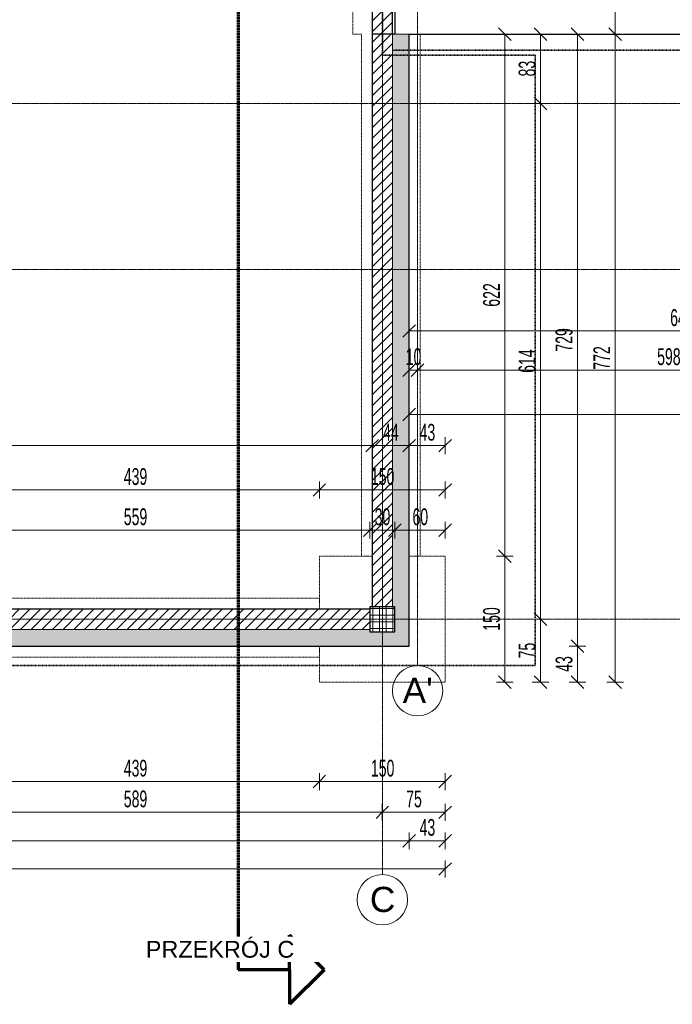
# Model space of a CAD drawing. Header units: millimetres. Extents: x 5238 to 82933, y -25411 to 16830.
# Tile 3 of 11: x 36347 to 44122, y -25411 to -13682. Entities that reach past the tile are written whole.
import ezdxf

# ---------------------------------------------------------------- set-up
doc = ezdxf.new("R2010")
doc.units = ezdxf.units.MM
for name, pattern in [('__FK_przerywana', [3.2004, 1.6002, -1.6002]), ('Kreska', [6.35, 3.175, -3.175]), ('Linia siatki', [22.225, 12.7, -3.175, 3.175, -3.175])]:
    doc.linetypes.add(name, pattern=pattern)
for name, color, linetype, lineweight in [('A-ANNO-DIMS', 7, 'Continuous', 5), ('A-ANNO-DIMS-100', 7, 'Continuous', 5), ('A-WALL', 7, 'Continuous', 5), ('A-WALL-PATT', 7, 'Continuous', 35), ('G-ANNO-SYMB', 7, 'Continuous', 5), ('S-COLS', 7, 'Continuous', 5), ('S-COLS-SYMB', 7, 'Continuous', 25), ('S-FNDN', 7, 'Continuous', 5), ('S-GRID', 7, 'Continuous', 5), ('S-GRID-IDEN', 7, 'Continuous', 5)]:
    doc.layers.add(name, color=color, linetype=linetype, lineweight=lineweight)
doc.layers.add('A-DETL', color=7, linetype='Continuous', lineweight=5, true_color=0x00a600)
doc.styles.add('Arial_1', font='arial.ttf', dxfattribs={"height": 200})
doc.styles.add('Arial_2', font='arial.ttf', dxfattribs={"height": 300})
doc.styles.add('Arial_3', font='arial.ttf', dxfattribs={"width": 0.6, "height": 200})
doc.dimstyles.new('standard_wielkość_otworów', dxfattribs={"dimscale": 304.8, "dimtxt": 204.05188, "dimasz": 0.492126, "dimexe": 0.328084, "dimexo": 0.0625, "dimgap": 0, "dimtad": 1, "dimdec": 0, "dimlfac": 0.1, "dimzin": 0, "dimdsep": 46, "dimtxsty": 'Arial_3', "dimblk1": 'OBLIQUE', "dimblk2": 'OBLIQUE', "dimsah": 1, "dimcen": 0.09, "dimazin": 0, "dimtfac": 1, "dimtdec": 4, "dimtix": 1, "dimtmove": 0, "dimatfit": 3, "dimfxl": 0.328084, "dimfxlon": 1, "dimtvp": 1, "dimtolj": 1, "dimtzin": 0, "dimarcsym": 2})
pattern_1 = [(45, (76900.565, 0), (-63.63961, 63.63961), [])]
pattern_2 = [(0, (76900.565, 0), (95.25, 54.993), [63.5, -127]), (120, (76900.565, 0), (-95.250335, 54.99242), [63.5, -127]), (60, (76900.565, 0), (-0.000335, 109.98542), [0, -127, 63.5, 0])]

# ---------------------------------------------------------------- blocks, each defined once
blk = doc.blocks.new('SKo Słup prefabrykowany ___FK_04_0 - S1 30X30-V10-RZUT FUNDAMENTÓW')
at = {"layer": 'S-COLS'}
h = blk.add_hatch(dxfattribs=at)
h.set_pattern_fill('FP_15', color=256, style=0, pattern_type=2)
h.set_pattern_definition([(0, (36233.416, 20824.41), (0, 80), []), (90, (36233.416, 20824.41), (-80, 5e-15), [])])
h.paths.add_polyline_path([(150, -150), (150, 150), (-150, 150), (-150, -150)])
at = {"layer": 'S-COLS-SYMB'}
for p, q in [((-150, 150), (-150, -150)), ((150, 150), (-150, 150)), ((150, -150), (150, 150)), ((-150, -150), (150, -150))]:
    blk.add_line(p, q, dxfattribs=at)
blk = doc.blocks.new('Siatka - SOsi_Sybol osi-348494-RZUT FUNDAMENTÓW')
at = {"layer": 'S-GRID-IDEN', "color": 142, "true_color": 0x0080c0}
blk.add_circle((0, 0), 3, dxfattribs=at)
blk = doc.blocks.new('Przekrój - znacznik przekroju strzałka-348499-RZUT FUNDAMENTÓW')
at = {"layer": 'G-ANNO-SYMB', "lineweight": 70}
for p, q in [((-6, 10.22), (-10.11, 6.11)), ((-6, 10.22), (-1.89, 6.11)), ((-6, 6.11), (-10.11, 6.11)), ((-6, 6.11), (-6, 0)), ((-6, 6.11), (-1.89, 6.11)), ((0, 0), (-6, 0))]:
    blk.add_line(p, q, dxfattribs=at)
blk = doc.blocks.new('DIMBLOCK4-RZUT FUNDAMENTÓW')
at = {"layer": 'A-ANNO-DIMS-100', "color": 250, "true_color": 0x303030, "transparency": 16777216}
for p, q in [((35530, -22758), (35530, -22658)), ((35530, -22758), (35605, -22683)), ((39917, -22758), (39917, -22658)), ((39917, -22758), (39992, -22683)), ((35530, -22758), (35455, -22833)), ((35530, -22758), (39917, -22758)), ((35530, -22758), (35530, -22858)), ((39917, -22758), (39842, -22833)), ((39917, -22758), (39917, -22858))]:
    blk.add_line(p, q, dxfattribs=at)
at = {"layer": 'A-ANNO-DIMS-100', "color": 0, "transparency": 16777216, "insert": (37587, -22498), "char_height": 200, "width": 327.74, "attachment_point": 1, "line_spacing_factor": 0.941778, "style": 'Arial_3'}
blk.add_mtext('439', dxfattribs=at)
blk = doc.blocks.new('_Oblique')
at = {"color": 0, "linetype": 'ByBlock', "lineweight": -2}
blk.add_line((-0.5, -0.5), (0.5, 0.5), dxfattribs=at)
blk = doc.blocks.new('DIMBLOCK5-RZUT FUNDAMENTÓW')
at = {"layer": 'A-ANNO-DIMS-100', "color": 250, "true_color": 0x303030, "transparency": 16777216}
for p, q in [((39917, -22758), (39917, -22658)), ((39917, -22758), (39992, -22683)), ((41417, -22758), (41417, -22658)), ((41417, -22758), (41492, -22683)), ((39917, -22758), (39842, -22833)), ((39917, -22758), (41417, -22758)), ((39917, -22758), (39917, -22858)), ((41417, -22758), (41342, -22833)), ((41417, -22758), (41417, -22858))]:
    blk.add_line(p, q, dxfattribs=at)
at = {"layer": 'A-ANNO-DIMS-100', "color": 0, "transparency": 16777216, "insert": (40531, -22498), "char_height": 200, "width": 327.74, "attachment_point": 1, "line_spacing_factor": 0.941778, "style": 'Arial_3'}
blk.add_mtext('150', dxfattribs=at)
blk = doc.blocks.new('DIMBLOCK8-RZUT FUNDAMENTÓW')
at = {"layer": 'A-ANNO-DIMS-100', "color": 250, "true_color": 0x303030, "transparency": 16777216}
for p, q in [((34780, -23124), (34780, -23024)), ((34780, -23124), (34855, -23049)), ((40667, -23124), (40667, -23024)), ((40667, -23124), (40742, -23049)), ((34780, -23124), (34705, -23199)), ((34780, -23124), (40667, -23124)), ((34780, -23124), (34780, -23224)), ((40667, -23124), (40592, -23199)), ((40667, -23124), (40667, -23224))]:
    blk.add_line(p, q, dxfattribs=at)
at = {"layer": 'A-ANNO-DIMS-100', "color": 0, "transparency": 16777216, "insert": (37587, -22864), "char_height": 200, "width": 327.74, "attachment_point": 1, "line_spacing_factor": 0.941778, "style": 'Arial_3'}
blk.add_mtext('589', dxfattribs=at)
blk = doc.blocks.new('DIMBLOCK9-RZUT FUNDAMENTÓW')
at = {"layer": 'A-ANNO-DIMS-100', "color": 250, "true_color": 0x303030, "transparency": 16777216}
for p, q in [((40667, -23124), (40667, -23024)), ((40667, -23124), (40742, -23049)), ((41417, -23124), (41417, -23024)), ((41417, -23124), (41492, -23049)), ((40667, -23124), (40592, -23199)), ((40667, -23124), (41417, -23124)), ((40667, -23124), (40667, -23224)), ((41417, -23124), (41342, -23199)), ((41417, -23124), (41417, -23224))]:
    blk.add_line(p, q, dxfattribs=at)
at = {"layer": 'A-ANNO-DIMS-100', "color": 0, "transparency": 16777216, "insert": (40951, -22864), "char_height": 200, "width": 218.49, "attachment_point": 1, "line_spacing_factor": 0.941778, "style": 'Arial_3'}
blk.add_mtext('75', dxfattribs=at)
blk = doc.blocks.new('DIMBLOCK10-RZUT FUNDAMENTÓW')
at = {"layer": 'A-ANNO-DIMS-100', "color": 250, "true_color": 0x303030, "transparency": 16777216}
for p, q in [((28057, -23799), (27982, -23874)), ((28057, -23799), (28057, -23699)), ((28057, -23799), (28132, -23724)), ((28057, -23799), (41417, -23799)), ((28057, -23799), (28057, -23899)), ((41417, -23799), (41342, -23874)), ((41417, -23799), (41417, -23699)), ((41417, -23799), (41492, -23724)), ((41417, -23799), (41417, -23899))]:
    blk.add_line(p, q, dxfattribs=at)
at = {"layer": 'A-ANNO-DIMS-100', "color": 0, "transparency": 16777216, "insert": (34555, -23540), "char_height": 200, "width": 436.98, "attachment_point": 1, "line_spacing_factor": 0.941778, "style": 'Arial_3'}
blk.add_mtext('1336', dxfattribs=at)
blk = doc.blocks.new('DIMBLOCK11-RZUT FUNDAMENTÓW')
at = {"layer": 'A-ANNO-DIMS-100', "color": 250, "true_color": 0x303030, "transparency": 16777216}
for p, q in [((42127, -20074), (42052, -19999)), ((42127, -20074), (42027, -20074)), ((42127, -21574), (42127, -20074)), ((42127, -20074), (42202, -20149)), ((42127, -20074), (42227, -20074)), ((42127, -21574), (42027, -21574)), ((42127, -21574), (42052, -21499)), ((42127, -21574), (42202, -21649)), ((42127, -21574), (42227, -21574))]:
    blk.add_line(p, q, dxfattribs=at)
at = {"layer": 'A-ANNO-DIMS-100', "color": 0, "transparency": 16777216, "insert": (41867, -20961), "char_height": 200, "width": 327.74, "attachment_point": 1, "rotation": 90, "line_spacing_factor": 0.941778, "style": 'Arial_3'}
blk.add_mtext('150', dxfattribs=at)
blk = doc.blocks.new('DIMBLOCK12-RZUT FUNDAMENTÓW')
at = {"layer": 'A-ANNO-DIMS-100', "color": 250, "true_color": 0x303030, "transparency": 16777216}
for p, q in [((42127, -13854), (42052, -13779)), ((42127, -13854), (42027, -13854)), ((42127, -20074), (42127, -13854)), ((42127, -13854), (42202, -13929)), ((42127, -13854), (42227, -13854)), ((42127, -20074), (42052, -19999)), ((42127, -20074), (42027, -20074)), ((42127, -20074), (42202, -20149)), ((42127, -20074), (42227, -20074))]:
    blk.add_line(p, q, dxfattribs=at)
at = {"layer": 'A-ANNO-DIMS-100', "color": 0, "transparency": 16777216, "insert": (41867, -17101), "char_height": 200, "width": 327.74, "attachment_point": 1, "rotation": 90, "line_spacing_factor": 0.941778, "style": 'Arial_3'}
blk.add_mtext('622', dxfattribs=at)
blk = doc.blocks.new('DIMBLOCK13-RZUT FUNDAMENTÓW')
at = {"layer": 'A-ANNO-DIMS-100', "color": 250, "true_color": 0x303030, "transparency": 16777216}
for p, q in [((42551, -20824), (42476, -20749)), ((42551, -20824), (42451, -20824)), ((42551, -21574), (42551, -20824)), ((42551, -20824), (42626, -20899)), ((42551, -20824), (42651, -20824)), ((42551, -21574), (42451, -21574)), ((42551, -21574), (42476, -21499)), ((42551, -21574), (42626, -21649)), ((42551, -21574), (42651, -21574))]:
    blk.add_line(p, q, dxfattribs=at)
at = {"layer": 'A-ANNO-DIMS-100', "color": 0, "transparency": 16777216, "insert": (42291, -21290), "char_height": 200, "width": 218.49, "attachment_point": 1, "rotation": 90, "line_spacing_factor": 0.941778, "style": 'Arial_3'}
blk.add_mtext('75', dxfattribs=at)
blk = doc.blocks.new('DIMBLOCK14-RZUT FUNDAMENTÓW')
at = {"layer": 'A-ANNO-DIMS-100', "color": 250, "true_color": 0x303030, "transparency": 16777216}
for p, q in [((42551, -14680), (42476, -14605)), ((42551, -14680), (42451, -14680)), ((42551, -20824), (42551, -14680)), ((42551, -14680), (42626, -14755)), ((42551, -14680), (42651, -14680)), ((42551, -20824), (42476, -20749)), ((42551, -20824), (42451, -20824)), ((42551, -20824), (42626, -20899)), ((42551, -20824), (42651, -20824))]:
    blk.add_line(p, q, dxfattribs=at)
at = {"layer": 'A-ANNO-DIMS-100', "color": 0, "transparency": 16777216, "insert": (42291, -17889), "char_height": 200, "width": 327.74, "attachment_point": 1, "rotation": 90, "line_spacing_factor": 0.941778, "style": 'Arial_3'}
blk.add_mtext('614', dxfattribs=at)
blk = doc.blocks.new('DIMBLOCK15-RZUT FUNDAMENTÓW')
at = {"layer": 'A-ANNO-DIMS-100', "color": 250, "true_color": 0x303030, "transparency": 16777216}
for p, q in [((42551, -13854), (42476, -13779)), ((42551, -13854), (42451, -13854)), ((42551, -14680), (42551, -13854)), ((42551, -13854), (42626, -13929)), ((42551, -13854), (42651, -13854)), ((42551, -14680), (42476, -14605)), ((42551, -14680), (42451, -14680)), ((42551, -14680), (42626, -14755)), ((42551, -14680), (42651, -14680))]:
    blk.add_line(p, q, dxfattribs=at)
at = {"layer": 'A-ANNO-DIMS-100', "color": 0, "transparency": 16777216, "insert": (42291, -14358), "char_height": 200, "width": 218.49, "attachment_point": 1, "rotation": 90, "line_spacing_factor": 0.941778, "style": 'Arial_3'}
blk.add_mtext('83', dxfattribs=at)
blk = doc.blocks.new('DIMBLOCK16-RZUT FUNDAMENTÓW')
at = {"layer": 'A-ANNO-DIMS-100', "color": 250, "true_color": 0x303030, "transparency": 16777216}
for p, q in [((43441, -13854), (43366, -13779)), ((43441, -13854), (43341, -13854)), ((43441, -21574), (43441, -13854)), ((43441, -13854), (43516, -13929)), ((43441, -13854), (43541, -13854)), ((43441, -21574), (43341, -21574)), ((43441, -21574), (43366, -21499)), ((43441, -21574), (43516, -21649)), ((43441, -21574), (43541, -21574))]:
    blk.add_line(p, q, dxfattribs=at)
at = {"layer": 'A-ANNO-DIMS-100', "color": 0, "transparency": 16777216, "insert": (43181, -17851), "char_height": 200, "width": 327.74, "attachment_point": 1, "rotation": 90, "line_spacing_factor": 0.941778, "style": 'Arial_3'}
blk.add_mtext('772', dxfattribs=at)
blk = doc.blocks.new('DIMBLOCK17-RZUT FUNDAMENTÓW')
at = {"layer": 'A-ANNO-DIMS-100', "color": 250, "true_color": 0x303030, "transparency": 16777216}
for p, q in [((43441, 2666), (43366, 2741)), ((43441, 2666), (43341, 2666)), ((43441, -13854), (43441, 2666)), ((43441, 2666), (43516, 2591)), ((43441, 2666), (43541, 2666)), ((43441, -13854), (43366, -13779)), ((43441, -13854), (43341, -13854)), ((43441, -13854), (43516, -13929)), ((43441, -13854), (43541, -13854))]:
    blk.add_line(p, q, dxfattribs=at)
at = {"layer": 'A-ANNO-DIMS-100', "color": 0, "transparency": 16777216, "insert": (43181, -5776), "char_height": 200, "width": 436.98, "attachment_point": 1, "rotation": 90, "line_spacing_factor": 0.941778, "style": 'Arial_3'}
blk.add_mtext('1652', dxfattribs=at)
blk = doc.blocks.new('DIMBLOCK41-RZUT FUNDAMENTÓW')
at = {"layer": 'A-ANNO-DIMS-100', "color": 250, "true_color": 0x303030, "transparency": 16777216}
for p, q in [((28487, -23463), (28487, -23363)), ((28487, -23463), (28562, -23388)), ((40987, -23463), (40987, -23363)), ((40987, -23463), (41062, -23388)), ((28487, -23463), (28412, -23538)), ((28487, -23463), (40987, -23463)), ((28487, -23463), (28487, -23563)), ((40987, -23463), (40912, -23538)), ((40987, -23463), (40987, -23563))]:
    blk.add_line(p, q, dxfattribs=at)
at = {"layer": 'A-ANNO-DIMS-100', "color": 0, "transparency": 16777216, "insert": (34555, -23203), "char_height": 200, "width": 436.98, "attachment_point": 1, "line_spacing_factor": 0.941778, "style": 'Arial_3'}
blk.add_mtext('1250', dxfattribs=at)
blk = doc.blocks.new('DIMBLOCK42-RZUT FUNDAMENTÓW')
at = {"layer": 'A-ANNO-DIMS-100', "color": 250, "true_color": 0x303030, "transparency": 16777216}
for p, q in [((40987, -23463), (40987, -23363)), ((40987, -23463), (41062, -23388)), ((41417, -23463), (41417, -23363)), ((41417, -23463), (41492, -23388)), ((40987, -23463), (40912, -23538)), ((40987, -23463), (41417, -23463)), ((40987, -23463), (40987, -23563)), ((41417, -23463), (41342, -23538)), ((41417, -23463), (41417, -23563))]:
    blk.add_line(p, q, dxfattribs=at)
at = {"layer": 'A-ANNO-DIMS-100', "color": 0, "transparency": 16777216, "insert": (41111, -23203), "char_height": 200, "width": 218.49, "attachment_point": 1, "line_spacing_factor": 0.941778, "style": 'Arial_3'}
blk.add_mtext('43', dxfattribs=at)
blk = doc.blocks.new('DIMBLOCK64-RZUT FUNDAMENTÓW')
at = {"layer": 'A-ANNO-DIMS-100', "color": 250, "true_color": 0x303030, "transparency": 16777216}
for p, q in [((42991, -21144), (42916, -21069)), ((42991, -21144), (42891, -21144)), ((42991, -21574), (42991, -21144)), ((42991, -21144), (43066, -21219)), ((42991, -21144), (43091, -21144)), ((42991, -21574), (42891, -21574)), ((42991, -21574), (42916, -21499)), ((42991, -21574), (43066, -21649)), ((42991, -21574), (43091, -21574))]:
    blk.add_line(p, q, dxfattribs=at)
at = {"layer": 'A-ANNO-DIMS-100', "color": 0, "transparency": 16777216, "insert": (42731, -21450), "char_height": 200, "width": 218.49, "attachment_point": 1, "rotation": 90, "line_spacing_factor": 0.941778, "style": 'Arial_3'}
blk.add_mtext('43', dxfattribs=at)
blk = doc.blocks.new('DIMBLOCK65-RZUT FUNDAMENTÓW')
at = {"layer": 'A-ANNO-DIMS-100', "color": 250, "true_color": 0x303030, "transparency": 16777216}
for p, q in [((42991, -13854), (42916, -13779)), ((42991, -13854), (42891, -13854)), ((42991, -21144), (42991, -13854)), ((42991, -13854), (43066, -13929)), ((42991, -13854), (43091, -13854)), ((42991, -21144), (42916, -21069)), ((42991, -21144), (42891, -21144)), ((42991, -21144), (43066, -21219)), ((42991, -21144), (43091, -21144))]:
    blk.add_line(p, q, dxfattribs=at)
at = {"layer": 'A-ANNO-DIMS-100', "color": 0, "transparency": 16777216, "insert": (42731, -17636), "char_height": 200, "width": 327.74, "attachment_point": 1, "rotation": 90, "line_spacing_factor": 0.941778, "style": 'Arial_3'}
blk.add_mtext('729', dxfattribs=at)
blk = doc.blocks.new('DIMBLOCK98-RZUT FUNDAMENTÓW')
at = {"layer": 'A-ANNO-DIMS-100', "color": 250, "true_color": 0x303030, "transparency": 16777216}
for p, q in [((35530, -19284), (35530, -19184)), ((35530, -19284), (35605, -19209)), ((39917, -19284), (39917, -19184)), ((39917, -19284), (39992, -19209)), ((35530, -19284), (35455, -19359)), ((35530, -19284), (39917, -19284)), ((35530, -19284), (35530, -19384)), ((39917, -19284), (39842, -19359)), ((39917, -19284), (39917, -19384))]:
    blk.add_line(p, q, dxfattribs=at)
at = {"layer": 'A-ANNO-DIMS-100', "color": 0, "transparency": 16777216, "insert": (37587, -19024), "char_height": 200, "width": 327.74, "attachment_point": 1, "line_spacing_factor": 0.941778, "style": 'Arial_3'}
blk.add_mtext('439', dxfattribs=at)
blk = doc.blocks.new('DIMBLOCK99-RZUT FUNDAMENTÓW')
at = {"layer": 'A-ANNO-DIMS-100', "color": 250, "true_color": 0x303030, "transparency": 16777216}
for p, q in [((39917, -19284), (39917, -19184)), ((39917, -19284), (39992, -19209)), ((41417, -19284), (41417, -19184)), ((41417, -19284), (41492, -19209)), ((39917, -19284), (39842, -19359)), ((39917, -19284), (41417, -19284)), ((39917, -19284), (39917, -19384)), ((41417, -19284), (41342, -19359)), ((41417, -19284), (41417, -19384))]:
    blk.add_line(p, q, dxfattribs=at)
at = {"layer": 'A-ANNO-DIMS-100', "color": 0, "transparency": 16777216, "insert": (40531, -19024), "char_height": 200, "width": 327.74, "attachment_point": 1, "line_spacing_factor": 0.941778, "style": 'Arial_3'}
blk.add_mtext('150', dxfattribs=at)
blk = doc.blocks.new('DIMBLOCK102-RZUT FUNDAMENTÓW')
at = {"layer": 'A-ANNO-DIMS-100', "color": 250, "true_color": 0x303030, "transparency": 16777216}
for p, q in [((28927, -18756), (28852, -18831)), ((28927, -18756), (28927, -18656)), ((28927, -18756), (29002, -18681)), ((28927, -18756), (40547, -18756)), ((28927, -18756), (28927, -18856)), ((40547, -18756), (40472, -18831)), ((40547, -18756), (40547, -18656)), ((40547, -18756), (40622, -18681)), ((40547, -18756), (40547, -18856))]:
    blk.add_line(p, q, dxfattribs=at)
at = {"layer": 'A-ANNO-DIMS-100', "color": 0, "transparency": 16777216, "insert": (34555, -18496), "char_height": 200, "width": 436.98, "attachment_point": 1, "line_spacing_factor": 0.941778, "style": 'Arial_3'}
blk.add_mtext('1162', dxfattribs=at)
blk = doc.blocks.new('DIMBLOCK103-RZUT FUNDAMENTÓW')
at = {"layer": 'A-ANNO-DIMS-100', "color": 250, "true_color": 0x303030, "transparency": 16777216}
for p, q in [((40547, -18756), (40472, -18831)), ((40547, -18756), (40547, -18656)), ((40547, -18756), (40622, -18681)), ((40547, -18756), (40987, -18756)), ((40547, -18756), (40547, -18856)), ((40987, -18756), (40912, -18831)), ((40987, -18756), (40987, -18656)), ((40987, -18756), (41062, -18681)), ((40987, -18756), (40987, -18856))]:
    blk.add_line(p, q, dxfattribs=at)
at = {"layer": 'A-ANNO-DIMS-100', "color": 0, "transparency": 16777216, "insert": (40676, -18496), "char_height": 200, "width": 218.49, "attachment_point": 1, "line_spacing_factor": 0.941778, "style": 'Arial_3'}
blk.add_mtext('44', dxfattribs=at)
blk = doc.blocks.new('DIMBLOCK104-RZUT FUNDAMENTÓW')
at = {"layer": 'A-ANNO-DIMS-100', "color": 250, "true_color": 0x303030, "transparency": 16777216}
for p, q in [((40987, -18756), (40912, -18831)), ((40987, -18756), (40987, -18656)), ((40987, -18756), (41062, -18681)), ((40987, -18756), (41417, -18756)), ((40987, -18756), (40987, -18856)), ((41417, -18756), (41342, -18831)), ((41417, -18756), (41417, -18656)), ((41417, -18756), (41492, -18681)), ((41417, -18756), (41417, -18856))]:
    blk.add_line(p, q, dxfattribs=at)
at = {"layer": 'A-ANNO-DIMS-100', "color": 0, "transparency": 16777216, "insert": (41111, -18496), "char_height": 200, "width": 218.49, "attachment_point": 1, "line_spacing_factor": 0.941778, "style": 'Arial_3'}
blk.add_mtext('43', dxfattribs=at)
blk = doc.blocks.new('DIMBLOCK109-RZUT FUNDAMENTÓW')
at = {"layer": 'A-ANNO-DIMS-100', "color": 250, "true_color": 0x303030, "transparency": 16777216}
for p, q in [((34930, -19763), (34930, -19663)), ((34930, -19763), (35005, -19688)), ((40517, -19763), (40517, -19663)), ((40517, -19763), (40592, -19688)), ((34930, -19763), (34855, -19838)), ((34930, -19763), (40517, -19763)), ((34930, -19763), (34930, -19863)), ((40517, -19763), (40442, -19838)), ((40517, -19763), (40517, -19863))]:
    blk.add_line(p, q, dxfattribs=at)
at = {"layer": 'A-ANNO-DIMS-100', "color": 0, "transparency": 16777216, "insert": (37587, -19503), "char_height": 200, "width": 327.74, "attachment_point": 1, "line_spacing_factor": 0.941778, "style": 'Arial_3'}
blk.add_mtext('559', dxfattribs=at)
blk = doc.blocks.new('DIMBLOCK110-RZUT FUNDAMENTÓW')
at = {"layer": 'A-ANNO-DIMS-100', "color": 250, "true_color": 0x303030, "transparency": 16777216}
for p, q in [((40517, -19763), (40517, -19663)), ((40517, -19763), (40592, -19688)), ((40817, -19763), (40817, -19663)), ((40817, -19763), (40892, -19688)), ((40517, -19763), (40442, -19838)), ((40517, -19763), (40817, -19763)), ((40517, -19763), (40517, -19863)), ((40817, -19763), (40742, -19838)), ((40817, -19763), (40817, -19863))]:
    blk.add_line(p, q, dxfattribs=at)
at = {"layer": 'A-ANNO-DIMS-100', "color": 0, "transparency": 16777216, "insert": (40576, -19503), "char_height": 200, "width": 218.49, "attachment_point": 1, "line_spacing_factor": 0.941778, "style": 'Arial_3'}
blk.add_mtext('30', dxfattribs=at)
blk = doc.blocks.new('DIMBLOCK111-RZUT FUNDAMENTÓW')
at = {"layer": 'A-ANNO-DIMS-100', "color": 250, "true_color": 0x303030, "transparency": 16777216}
for p, q in [((40817, -19763), (40817, -19663)), ((40817, -19763), (40892, -19688)), ((41417, -19763), (41417, -19663)), ((41417, -19763), (41492, -19688)), ((40817, -19763), (40742, -19838)), ((40817, -19763), (41417, -19763)), ((40817, -19763), (40817, -19863)), ((41417, -19763), (41342, -19838)), ((41417, -19763), (41417, -19863))]:
    blk.add_line(p, q, dxfattribs=at)
at = {"layer": 'A-ANNO-DIMS-100', "color": 0, "transparency": 16777216, "insert": (41026, -19503), "char_height": 200, "width": 218.49, "attachment_point": 1, "line_spacing_factor": 0.941778, "style": 'Arial_3'}
blk.add_mtext('60', dxfattribs=at)
blk = doc.blocks.new('DIMBLOCK142-RZUT FUNDAMENTÓW')
at = {"layer": 'A-ANNO-DIMS-100', "color": 250, "true_color": 0x303030, "transparency": 16777216}
for p, q in [((40987, -17390), (40987, -17290)), ((40987, -17390), (41062, -17315)), ((47477, -17390), (47477, -17290)), ((47477, -17390), (47552, -17315)), ((40987, -17390), (40912, -17465)), ((40987, -17390), (47477, -17390)), ((40987, -17390), (40987, -17490)), ((47477, -17390), (47402, -17465)), ((47477, -17390), (47477, -17490))]:
    blk.add_line(p, q, dxfattribs=at)
at = {"layer": 'A-ANNO-DIMS-100', "color": 0, "transparency": 16777216, "insert": (44096, -17131), "char_height": 200, "width": 327.74, "attachment_point": 1, "line_spacing_factor": 0.941778, "style": 'Arial_3'}
blk.add_mtext('649', dxfattribs=at)
blk = doc.blocks.new('DIMBLOCK148-RZUT FUNDAMENTÓW')
at = {"layer": 'A-ANNO-DIMS-100', "color": 250, "true_color": 0x303030, "transparency": 16777216}
for p, q in [((40987, -17856), (40987, -17756)), ((40987, -17856), (41062, -17781)), ((41087, -17856), (41087, -17756)), ((41087, -17856), (41162, -17781)), ((40987, -17856), (40912, -17931)), ((40987, -17856), (41087, -17856)), ((40987, -17856), (40987, -17956)), ((41087, -17856), (41012, -17931)), ((41087, -17856), (41087, -17956))]:
    blk.add_line(p, q, dxfattribs=at)
at = {"layer": 'A-ANNO-DIMS-100', "color": 0, "transparency": 16777216, "insert": (40946, -17596), "char_height": 200, "width": 218.49, "attachment_point": 1, "line_spacing_factor": 0.941778, "style": 'Arial_3'}
blk.add_mtext('10', dxfattribs=at)
blk = doc.blocks.new('DIMBLOCK149-RZUT FUNDAMENTÓW')
at = {"layer": 'A-ANNO-DIMS-100', "color": 250, "true_color": 0x303030, "transparency": 16777216}
for p, q in [((41087, -17856), (41087, -17756)), ((41087, -17856), (41162, -17781)), ((47067, -17856), (47067, -17756)), ((47067, -17856), (47142, -17781)), ((41087, -17856), (41012, -17931)), ((41087, -17856), (47067, -17856)), ((41087, -17856), (41087, -17956)), ((47067, -17856), (46992, -17931)), ((47067, -17856), (47067, -17956))]:
    blk.add_line(p, q, dxfattribs=at)
at = {"layer": 'A-ANNO-DIMS-100', "color": 0, "transparency": 16777216, "insert": (43941, -17596), "char_height": 200, "width": 327.74, "attachment_point": 1, "line_spacing_factor": 0.941778, "style": 'Arial_3'}
blk.add_mtext('598', dxfattribs=at)
blk = doc.blocks.new('DIMBLOCK158-RZUT FUNDAMENTÓW')
at = {"layer": 'A-ANNO-DIMS-100', "color": 250, "true_color": 0x303030, "transparency": 16777216}
for p, q in [((40987, -18384), (40987, -18284)), ((74472, -18384), (74472, -18284)), ((40987, -18384), (40912, -18459)), ((40987, -18384), (41062, -18309)), ((40987, -18384), (74472, -18384)), ((40987, -18384), (40987, -18484)), ((74472, -18384), (74397, -18459)), ((74472, -18384), (74547, -18309)), ((74472, -18384), (74472, -18484))]:
    blk.add_line(p, q, dxfattribs=at)
at = {"layer": 'A-ANNO-DIMS-100', "color": 0, "transparency": 16777216, "insert": (57548, -18124), "char_height": 200, "width": 436.98, "attachment_point": 1, "line_spacing_factor": 0.941778, "style": 'Arial_3'}
blk.add_mtext('3349', dxfattribs=at)

msp = doc.modelspace()

# ---------------------------------------------------------------- hatches: boundary and pattern name
at = {"layer": 'A-WALL-PATT', "lineweight": 5}
h = msp.add_hatch(dxfattribs=at)
h.set_pattern_fill('FP_1', color=256, style=0, pattern_type=2)
h.set_pattern_definition(pattern_1)
h.paths.add_polyline_path([(40787.1, -13854.4), (40787.1, 2665.6), (40547.1, 2665.6), (40547.1, -13854.4)])
at = {"layer": 'A-WALL-PATT', "lineweight": 5, "true_color": 0x787878}
h = msp.add_hatch(dxfattribs=at)
h.set_pattern_fill('FP_1', color=8, style=0, pattern_type=2)
h.set_pattern_definition(pattern_1)
h.paths.add_polyline_path([(40787.1, -20674.4), (40787.1, -13854.4), (40547.1, -13854.4), (40547.1, -20674.4)])
at = {"layer": 'A-WALL-PATT', "lineweight": 5}
h = msp.add_hatch(dxfattribs=at)
h.set_pattern_fill('FP_2', color=256, style=0, pattern_type=2)
h.set_pattern_definition(pattern_2)
h.paths.add_polyline_path([(40987.1, -20944.4), (40987.1, -13854.4), (40787.1, -13854.4), (40787.3, -20674.4), (40817.1, -20674.4), (40817.1, -20944.4)])
at = {"layer": 'A-WALL-PATT', "lineweight": 5, "true_color": 0x787878}
h = msp.add_hatch(dxfattribs=at)
h.set_pattern_fill('FP_1', color=8, style=0, pattern_type=2)
h.set_pattern_definition(pattern_1)
h.paths.add_polyline_path([(34930.1, -20944.4), (40517.1, -20944.4), (40517.1, -20704.4), (34930.1, -20704.4), (34930.1, -20820.4)])
h.paths.add_polyline_path([(34630.1, -20944.4), (34630.1, -20704.4), (28957.1, -20704.4), (28957.1, -20944.4)])
at = {"layer": 'A-WALL-PATT', "lineweight": 5}
h = msp.add_hatch(dxfattribs=at)
h.set_pattern_fill('FP_2', color=256, style=0, pattern_type=2)
h.set_pattern_definition(pattern_2)
h.paths.add_polyline_path([(28687.1, -21144.4), (40987.1, -21144.4), (40987.1, -20944.4), (40817.1, -20944.4), (40817.1, -20974.4), (40517.1, -20974.4), (40517.1, -20944.4), (34930.1, -20944.4), (34930.1, -20974.4), (34630.1, -20974.4), (34630.1, -20944.4), (28957.1, -20944.4), (28957.1, -20974.4), (28687.1, -20974.4)])

# ---------------------------------------------------------------- linework, layer by layer
at = {"layer": 'A-DETL', "color": 4, "linetype": '__FK_przerywana', "lineweight": 35, "true_color": 0x00ffff}
for p, q in [((40667.1, 3155.6), (40667.1, -14104.4)), ((40667.1, -14104.4), (42487.1, -14104.4)), ((42487.1, -21375.5), (42487.1, -14104.4)), ((27687.1, -21375.5), (42487.1, -21375.5))]:
    msp.add_line(p, q, dxfattribs=at)
at = {"layer": 'A-DETL', "color": 6, "linetype": '__FK_przerywana', "lineweight": 35, "true_color": 0xff00ff}
msp.add_line((49607.5, -14044.4), (40787.1, -14044.4), dxfattribs=at)
at = {"layer": 'A-WALL', "lineweight": 25}
for p, q in [((40547.1, 9685.6), (40547.1, -20674.4)), ((40787.1, -13854.4), (40787.1, 2665.6)), ((40817.1, 2665.6), (40817.1, -13854.4)), ((40817.1, -13854.4), (40547.1, -13854.4)), ((40987.1, -13854.4), (47477.1, -13854.4)), ((40987.1, -21144.4), (40987.1, -13854.4)), ((40517.1, -20704.4), (34930.1, -20704.4)), ((28487.1, -21144.4), (40987.1, -21144.4))]:
    msp.add_line(p, q, dxfattribs=at)
at = {"layer": 'A-WALL'}
for p, q in [((40787.1, -13854.4), (40787.1, -20674.4)), ((40817.1, -13854.4), (40987.1, -13854.4)), ((40517.1, -20944.4), (34930.1, -20944.4))]:
    msp.add_line(p, q, dxfattribs=at)
at = {"layer": 'G-ANNO-SYMB', "linetype": 'Kreska', "lineweight": 70}
msp.add_line((38951.1, 15722.5), (38951.1, -24399.8), dxfattribs=at)
at = {"layer": 'S-FNDN', "linetype": '__FK_przerywana'}
for p, q in [((40317.1, 2665.6), (40317.1, -13854.4)), ((40417.1, -13854.4), (40317.1, -13854.4)), ((40417.1, -13854.4), (40417.1, -20074.4)), ((41117.1, -20074.4), (41117.1, -13854.4)), ((40417.1, -20074.4), (39917.1, -20074.4)), ((39917.1, -20074.4), (39917.1, -20574.4)), ((40417.1, -20074.4), (40547.1, -20074.4)), ((40547.1, -20074.4), (40417.1, -20074.4)), ((40987.1, -20074.4), (41117.1, -20074.4)), ((41117.1, -20074.4), (40987.1, -20074.4)), ((41417.1, -20074.4), (41117.1, -20074.4)), ((41417.1, -21574.4), (41417.1, -20074.4)), ((39917.1, -20574.4), (35530.1, -20574.4)), ((39917.1, -20704.4), (39917.1, -20574.4)), ((39917.1, -20574.4), (39917.1, -20704.4)), ((39917.1, -21274.4), (39917.1, -21144.4)), ((39917.1, -21144.4), (39917.1, -21274.4)), ((35530.1, -21274.4), (39917.1, -21274.4)), ((39917.1, -21274.4), (39917.1, -21574.4)), ((39917.1, -21574.4), (41417.1, -21574.4))]:
    msp.add_line(p, q, dxfattribs=at)
at = {"layer": 'S-GRID', "linetype": 'Linia siatki'}
for p, q in [((40667.1, 15853.3), (40667.1, -23865.3)), ((41087.1, 10521.6), (41087.1, -21375.5)), ((21033.8, -14680.4), (78188.3, -14680.4)), ((21033.8, -16659.4), (78188.3, -16659.4)), ((21033.8, -20824.4), (78188.3, -20824.4))]:
    msp.add_line(p, q, dxfattribs=at)

# ---------------------------------------------------------------- block references
at = {"layer": 'G-ANNO-SYMB', "lineweight": 70, "extrusion": (0, 0, -1), "xscale": 99.99999999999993, "yscale": 99.99999999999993, "zscale": 99.99999999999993, "rotation": 90.00000000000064}
msp.add_blockref('Przekrój - znacznik przekroju strzałka-348499-RZUT FUNDAMENTÓW', (-38951.1, -24399.8), dxfattribs=at)
at = {"layer": 'S-COLS-SYMB', "lineweight": 18}
msp.add_blockref('SKo Słup prefabrykowany ___FK_04_0 - S1 30X30-V10-RZUT FUNDAMENTÓW', (40667.1, -20824.4), dxfattribs=at)
at = {"layer": 'S-GRID-IDEN', "color": 142, "true_color": 0x0080c0, "xscale": 99.99999999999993, "yscale": 99.99999999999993, "zscale": 99.99999999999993, "rotation": 180}
for p in [(41087.1, -21675.5), (40667.1, -24165.3)]:
    msp.add_blockref('Siatka - SOsi_Sybol osi-348494-RZUT FUNDAMENTÓW', p, dxfattribs=at)

# ---------------------------------------------------------------- texts
at = {"layer": 'S-GRID-IDEN', "color": 142, "true_color": 0x0080c0, "char_height": 300, "attachment_point": 1, "style": 'Arial_2'}
for s, insert, width in [("A'", (40909.2, -21521.6), 440.928), ('\\fArial|b0|i0|c238|p34|;C', (40519.2, -24011.4), 368.776)]:
    msp.add_mtext(s, dxfattribs=dict(at, insert=insert, width=width))

# ---------------------------------------------------------------- dimensions: what is measured, and where the dimension line sits
at = {"layer": 'A-ANNO-DIMS', "color": 250, "true_color": 0x303030}
for base, p1, p2, override, picture, middle in [((43440.7, 2665.6), (43340.7, -13854.4), (43340.7, 2665.6), {"dimpost": '<>', "dimfxl": 16520}, 'DIMBLOCK17-RZUT FUNDAMENTÓW', (43338.6, -5594.4)), ((42126.7, -13854.4), (42026.7, -20074.4), (42026.7, -13854.4), {"dimpost": '<>', "dimfxl": 6220}, 'DIMBLOCK12-RZUT FUNDAMENTÓW', (42024.5, -16964.4)), ((42551, -13854.4), (42451, -14680.4), (42451, -13854.4), {"dimpost": '<>', "dimfxl": 826}, 'DIMBLOCK15-RZUT FUNDAMENTÓW', (42448.8, -14267.4)), ((42991.1, -13854.4), (42891.1, -21144.4), (42891.1, -13854.4), {"dimpost": '<>', "dimfxl": 7290}, 'DIMBLOCK65-RZUT FUNDAMENTÓW', (42889, -17499.4)), ((43440.7, -13854.4), (43340.7, -21574.4), (43340.7, -13854.4), {"dimpost": '<>', "dimfxl": 7720}, 'DIMBLOCK16-RZUT FUNDAMENTÓW', (43340.3, -17714.4)), ((42551, -14680.4), (42451, -20824.4), (42451, -14680.4), {"dimpost": '<>', "dimfxl": 6144}, 'DIMBLOCK14-RZUT FUNDAMENTÓW', (42448.9, -17752.4)), ((42126.7, -20074.4), (42026.7, -21574.4), (42026.7, -20074.4), {"dimpost": '<>', "dimfxl": 1500}, 'DIMBLOCK11-RZUT FUNDAMENTÓW', (42024.5, -20824.4)), ((42551, -20824.4), (42451, -21574.4), (42451, -20824.4), {"dimpost": '<>', "dimfxl": 750}, 'DIMBLOCK13-RZUT FUNDAMENTÓW', (42449.3, -21199.4)), ((42991.1, -21144.4), (42891.1, -21574.4), (42891.1, -21144.4), {"dimpost": '<>', "dimfxl": 430}, 'DIMBLOCK64-RZUT FUNDAMENTÓW', (42888.9, -21359.4))]:
    dim = msp.add_linear_dim(base=base, p1=p1, p2=p2, angle=90, dimstyle='standard_wielkość_otworów', override=override, dxfattribs=at)
    dim.commit()
    dim.dimension.update_dxf_attribs({"geometry": picture, "text_midpoint": middle})
for base, p1, p2, override, picture, middle in [((47477.1, -17390.4), (40987.1, -17290.4), (47477.1, -17290.4), {"dimpost": '<>', "dimfxl": 6490}, 'DIMBLOCK142-RZUT FUNDAMENTÓW', (44232.1, -17288.2)), ((41087.1, -17855.7), (40987.1, -17755.7), (41087.1, -17755.7), {"dimpost": '<>', "dimfxl": 100}, 'DIMBLOCK148-RZUT FUNDAMENTÓW', (41037.1, -17753.6)), ((47067.1, -17855.7), (41087.1, -17755.7), (47067.1, -17755.7), {"dimpost": '<>', "dimfxl": 5980}, 'DIMBLOCK149-RZUT FUNDAMENTÓW', (44077.1, -17753.6)), ((74472.1492528, -18383.7351584), (40987.1492528, -18283.7351584), (74472.1492528, -18283.7351584), {"dimpost": '<>', "dimfxl": 33485}, 'DIMBLOCK158-RZUT FUNDAMENTÓW', (57729.6492528, -18281.5523474)), ((40547.1, -18755.6), (28927.1, -18655.6), (40547.1, -18655.6), {"dimpost": '<>', "dimfxl": 11620}, 'DIMBLOCK102-RZUT FUNDAMENTÓW', (34737.1, -18653.5)), ((40987.1, -18755.6), (40547.1, -18655.6), (40987.1, -18655.6), {"dimpost": '<>', "dimfxl": 440}, 'DIMBLOCK103-RZUT FUNDAMENTÓW', (40767.1, -18655.6)), ((41417.1, -18755.6), (40987.1, -18655.6), (41417.1, -18855.6), {"dimpost": '<>', "dimfxl": 474.236228}, 'DIMBLOCK104-RZUT FUNDAMENTÓW', (41202.1, -18653.4)), ((39917.1, -19283.6), (35530.1, -19183.6), (39917.1, -19383.6), {"dimpost": '<>', "dimfxl": 4391.556558}, 'DIMBLOCK98-RZUT FUNDAMENTÓW', (37723.6, -19181.4)), ((41417.1, -19283.6), (39917.1, -19383.6), (41417.1, -19383.6), {"dimpost": '<>', "dimfxl": 1500}, 'DIMBLOCK99-RZUT FUNDAMENTÓW', (40667.1, -19181.5)), ((40517.1, -19763.1), (34930.1, -19863.1), (40517.1, -19863.1), {"dimpost": '<>', "dimfxl": 5587}, 'DIMBLOCK109-RZUT FUNDAMENTÓW', (37723.6, -19660.9)), ((40817.1, -19763.1), (40517.1, -19863.1), (40817.1, -19863.1), {"dimpost": '<>', "dimfxl": 300}, 'DIMBLOCK110-RZUT FUNDAMENTÓW', (40667.1, -19660.9)), ((41417.1, -19763.1), (40817.1, -19863.1), (41417.1, -19863.1), {"dimpost": '<>', "dimfxl": 600}, 'DIMBLOCK111-RZUT FUNDAMENTÓW', (41117.1, -19660.9)), ((39917.1, -22757.5), (35530.1, -22657.5), (39917.1, -22657.5), {"dimpost": '<>', "dimfxl": 4387}, 'DIMBLOCK4-RZUT FUNDAMENTÓW', (37723.6, -22655.4)), ((41417.1, -22757.5), (39917.1, -22657.5), (41417.1, -22657.5), {"dimpost": '<>', "dimfxl": 1500}, 'DIMBLOCK5-RZUT FUNDAMENTÓW', (40667.1, -22655.4)), ((40667.1, -23123.6), (34780.1, -23023.6), (40667.1, -23023.6), {"dimpost": '<>', "dimfxl": 5887}, 'DIMBLOCK8-RZUT FUNDAMENTÓW', (37723.6, -23021.4)), ((41417.1, -23123.6), (40667.1, -23023.6), (41417.1, -23023.6), {"dimpost": '<>', "dimfxl": 750}, 'DIMBLOCK9-RZUT FUNDAMENTÓW', (41042.1, -23021.9)), ((40987.1, -23462.6), (28487.1, -23362.6), (40987.1, -23362.6), {"dimpost": '<>', "dimfxl": 12500}, 'DIMBLOCK41-RZUT FUNDAMENTÓW', (34737.1, -23360.5)), ((41417.1, -23462.6), (40987.1, -23362.6), (41417.1, -23362.6), {"dimpost": '<>', "dimfxl": 430}, 'DIMBLOCK42-RZUT FUNDAMENTÓW', (41202.1, -23360.4)), ((41417.1, -23799.4), (28057.1, -23699.4), (41417.1, -23699.4), {"dimpost": '<>', "dimfxl": 13360}, 'DIMBLOCK10-RZUT FUNDAMENTÓW', (34737.1, -23697.2))]:
    dim = msp.add_linear_dim(base=base, p1=p1, p2=p2, dimstyle='standard_wielkość_otworów', override=override, dxfattribs=at)
    dim.commit()
    dim.dimension.update_dxf_attribs({"geometry": picture, "text_midpoint": middle})

# ---------------------------------------------------------------- next in the draw order: texts
at = {"layer": 'G-ANNO-SYMB', "insert": (37848.8, -24655.5), "char_height": 200, "width": 2188.607, "attachment_point": 1, "style": 'Arial_1', "bg_fill": 3, "box_fill_scale": 1.25, "bg_fill_color": 256, "bg_fill_true_color": 13158600, "bg_fill_transparency": 0}
msp.add_mtext('PRZEKRÓJ C', dxfattribs=at)

doc.saveas('drawing.dxf')
